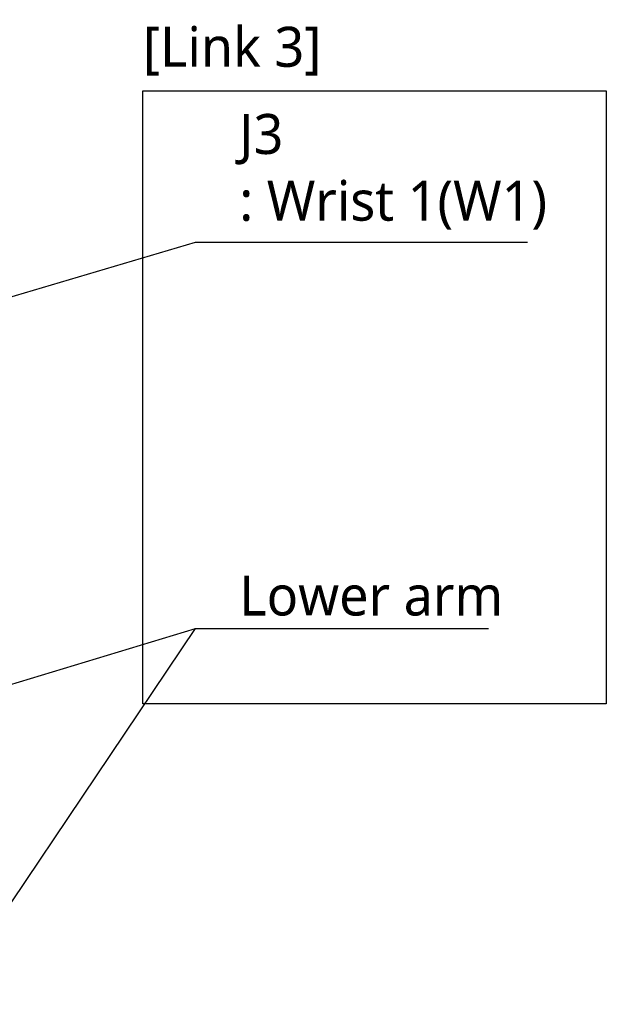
# Model space of a CAD drawing. Header units: millimetres. Extents: x 0 to 4378, y 0 to 2397.
# Tile 240 of 256: x 1848 to 2082, y 1539 to 1933. Entities that reach past the tile are written whole.
import ezdxf

# ---------------------------------------------------------------- set-up
doc = ezdxf.new("R2010")
doc.units = ezdxf.units.MM
doc.header["$LTSCALE"] = 0.2
doc.layers.add('05_Section Line', color=3, linetype='Continuous')
doc.styles.add('Rainbow-5.0 Style', font='malgunsl.ttf')
doc.dimstyles.new('Rainbow-5.0 Style', dxfattribs={"dimtxt": 4.5, "dimasz": 2.5, "dimexe": 1, "dimexo": 1, "dimgap": 1, "dimtad": 1, "dimdsep": 46, "dimtxsty": 'Rainbow-5.0 Style', "dimcen": 0, "dimclrd": 251, "dimclre": 251, "dimclrt": 7, "dimazin": 3, "dimtp": 0.1, "dimtm": 0.1, "dimtfac": 0.61, "dimtmove": 0, "dimatfit": 3, "dimfxl": 1, "dimlwd": -1, "dimlwe": -1, "dimarcsym": 1})

msp = doc.modelspace()

# ---------------------------------------------------------------- linework, layer by layer
at = {"layer": '05_Section Line'}
msp.add_lwpolyline([(1897.239, 1904.063), (2082.456, 1904.063), (2082.456, 1659.09), (1897.239, 1659.09)], close=True, dxfattribs=at)

# ---------------------------------------------------------------- texts
at = {"color": 7, "char_height": 16, "attachment_point": 7, "style": 'Rainbow-5.0 Style'}
for s, insert in [('[Link 3]', (1897.239, 1910.164)), ('J3\\P: Wrist 1(W1)', (1935.762, 1848.646)), ('Lower arm', (1935.762, 1694.122))]:
    msp.add_mtext(s, dxfattribs=dict(at, insert=insert))

# ---------------------------------------------------------------- leaders
at = {"annotation_type": 0, "has_hookline": 1, "hookline_direction": 0}
for points, text_width in [([(1612.144, 1752.883), (1918.262, 1843.646), (1930.762, 1843.646)], 115.187), ([(1612.144, 1596.559), (1918.262, 1689.122), (1930.762, 1689.122)], 99.666)]:
    msp.add_leader(points, dimstyle='Rainbow-5.0 Style', override={"dimscale": 5, "dimgap": 1, "dimtad": 1}, dxfattribs=dict(at, text_width=text_width))
msp.add_leader([(1612.144, 1234.275), (1918.262, 1689.122)], dimstyle='Rainbow-5.0 Style', override={"dimscale": 5, "dimgap": 1, "dimtad": 1})

doc.saveas('drawing.dxf')
